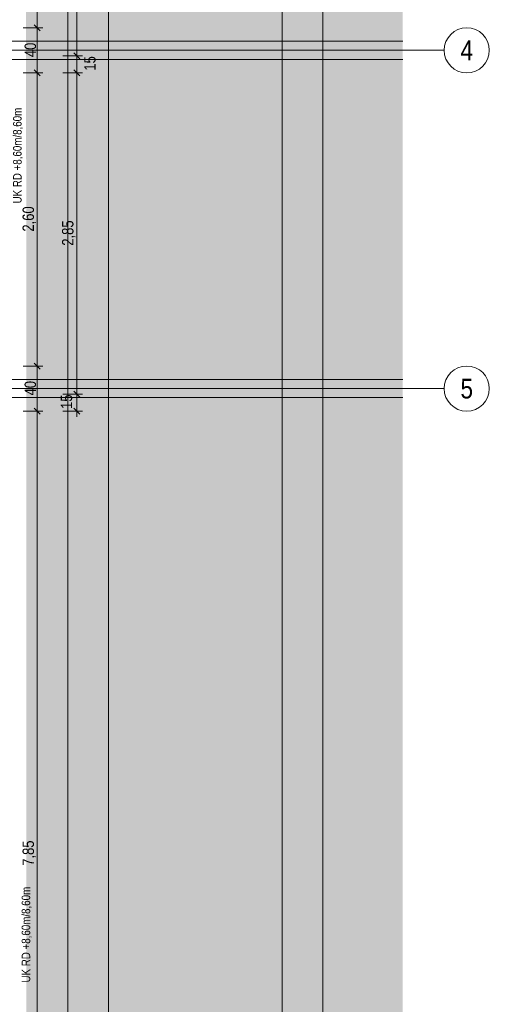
# Model space of a CAD drawing. Extents: x -420 to 300, y 62 to 1162.
# Tile 68 of 130: x 9 to 92, y 440 to 615. Entities that reach past the tile are written whole.
import ezdxf
from ezdxf.enums import TextEntityAlignment as Align
from ezdxf.lldxf.tags import DXFTag

# ---------------------------------------------------------------- set-up
doc = ezdxf.new("R2010")
doc.units = 0
doc.layers.get('0').update_dxf_attribs({"lineweight": 35})
for name, color, linetype, lineweight, true_color in [('00_Beschriftung UZ', 3, 'Continuous', 13, 0x00ff00), ('30 -35 Decken- 1 Konstruktion-Träger- Stahlbeton', 7, 'grob-A06G9F4K8I', 13, 0x33aa00), ('70 -76 Bemaßung- 2 Allgemein', 9, 'Continuous', 5, 0x808080), ('iwb_Layout Achsbezeichung', 1, 'Continuous', 13, 0xff0000), ('iwb_Layout BA_Markierung', 7, 'Continuous', 9, 0xbadcdc)]:
    doc.layers.add(name, color=color, linetype=linetype, lineweight=lineweight, true_color=true_color)
doc.layers.add('70 -71 Achsen- 1 Gebäudeachsen', color=7, linetype='STRICHPUNKT2-A06G9F4J8I', lineweight=18)
doc.layers.add('iwb_Schraffur_Unterzug', color=7, linetype='Continuous', lineweight=5, true_color=0xffffcc, plot=False)
doc.styles.get("Standard").update_dxf_attribs({"font": 'ARIALN.TTF'})
tags = doc.linetypes.add('grob-A06G9F4K8I', pattern=[14, 3, -8, 3]).pattern_tags.tags
tags[8:9] = [DXFTag(74, 4), DXFTag(75, 0), DXFTag(340, '0'), DXFTag(46, 0.0), DXFTag(50, 0.0), DXFTag(44, 0.0), DXFTag(45, 0.0)]
tags[6:7] = [DXFTag(74, 4), DXFTag(75, 0), DXFTag(340, '0'), DXFTag(46, 0.0), DXFTag(50, 0.0), DXFTag(44, 0.0), DXFTag(45, 0.0)]
tags[4:5] = [DXFTag(74, 4), DXFTag(75, 0), DXFTag(340, '0'), DXFTag(46, 0.0), DXFTag(50, 0.0), DXFTag(44, 0.0), DXFTag(45, 0.0)]
tags = doc.linetypes.add('STRICHPUNKT2', pattern=[12.7, 6.35, -3.175, 0, -3.175]).pattern_tags.tags
tags[10:11] = [DXFTag(74, 4), DXFTag(75, 0), DXFTag(340, '0'), DXFTag(46, 0.0), DXFTag(50, 0.0), DXFTag(44, 0.0), DXFTag(45, 0.0)]
tags[8:9] = [DXFTag(74, 4), DXFTag(75, 0), DXFTag(340, '0'), DXFTag(46, 0.0), DXFTag(50, 0.0), DXFTag(44, 0.0), DXFTag(45, 0.0)]
tags[6:7] = [DXFTag(74, 4), DXFTag(75, 0), DXFTag(340, '0'), DXFTag(46, 0.0), DXFTag(50, 0.0), DXFTag(44, 0.0), DXFTag(45, 0.0)]
tags[4:5] = [DXFTag(74, 4), DXFTag(75, 0), DXFTag(340, '0'), DXFTag(46, 0.0), DXFTag(50, 0.0), DXFTag(44, 0.0), DXFTag(45, 0.0)]
tags = doc.linetypes.add('STRICHPUNKT2-A06G9F4J8I', pattern=[12.7, 6.35, -3.175, 0, -3.175]).pattern_tags.tags
tags[10:11] = [DXFTag(74, 4), DXFTag(75, 0), DXFTag(340, '0'), DXFTag(46, 0.0), DXFTag(50, 0.0), DXFTag(44, 0.0), DXFTag(45, 0.0)]
tags[8:9] = [DXFTag(74, 4), DXFTag(75, 0), DXFTag(340, '0'), DXFTag(46, 0.0), DXFTag(50, 0.0), DXFTag(44, 0.0), DXFTag(45, 0.0)]
tags[6:7] = [DXFTag(74, 4), DXFTag(75, 0), DXFTag(340, '0'), DXFTag(46, 0.0), DXFTag(50, 0.0), DXFTag(44, 0.0), DXFTag(45, 0.0)]
tags[4:5] = [DXFTag(74, 4), DXFTag(75, 0), DXFTag(340, '0'), DXFTag(46, 0.0), DXFTag(50, 0.0), DXFTag(44, 0.0), DXFTag(45, 0.0)]

# ---------------------------------------------------------------- blocks, each defined once
blk = doc.blocks.new('Polygon-A06G9F4D8I')
at = {"color": 0, "linetype": 'ByBlock', "lineweight": -2, "ltscale": 0.13}
blk.add_solid([(9.81, 86.7), (9.64, 1083.81), (76.5, 86.52), (76.5, 1083.81)], dxfattribs=at)
blk = doc.blocks.new('Referenz-A06G9F4L8I')
at = {"layer": '30 -35 Decken- 1 Konstruktion-Träger- Stahlbeton', "color": 0}
for p, q in [((17.1, 223.45), (17.1, 770.45)), ((24.3, 223.45), (24.3, 770.45)), ((55.1, 223.45), (55.1, 770.45)), ((62.3, 223.45), (62.3, 770.45)), ((5.7, 611.05), (76.5, 611.05)), ((5.7, 607.85), (76.5, 607.85)), ((5.7, 551.05), (76.5, 551.05)), ((5.7, 547.85), (76.5, 547.85))]:
    blk.add_line(p, q, dxfattribs=at)
at = {"layer": '70 -71 Achsen- 1 Gebäudeachsen', "color": 0, "linetype": 'STRICHPUNKT2-A06G9F4J8I', "ltscale": 0.18}
for p, q in [((-387.24, 609.45), (76.5, 609.45)), ((-387.24, 549.45), (76.5, 549.45))]:
    blk.add_line(p, q, dxfattribs=at)
at = {"layer": '70 -76 Bemaßung- 2 Allgemein', "color": 0, "linetype": 'Continuous', "ltscale": 0.13}
for p, q in [((11.7, 769.39), (11.7, 614.51)), ((18.7, 609.51), (18.7, 651.89)), ((9.2, 613.45), (12.7, 613.45)), ((9.2, 613.45), (12.7, 613.45)), ((11.7, 612.45), (11.7, 614.51)), ((11.7, 614.45), (11.7, 612.39)), ((11.7, 612.39), (11.7, 606.51)), ((18.7, 609.51), (18.7, 610.57)), ((18.7, 607.45), (18.7, 609.51)), ((18.7, 607.45), (18.7, 609.51)), ((16.2, 608.45), (19.7, 608.45)), ((16.2, 608.45), (19.7, 608.45)), ((18.7, 605.45), (18.7, 608.45)), ((11.7, 604.45), (11.7, 606.51)), ((11.7, 606.45), (11.7, 604.39)), ((18.7, 606.45), (18.7, 604.39)), ((18.7, 606.45), (18.7, 604.39)), ((9.2, 605.45), (12.7, 605.45)), ((9.2, 605.45), (12.7, 605.45)), ((11.7, 604.39), (11.7, 554.51)), ((16.2, 605.45), (19.7, 605.45)), ((16.2, 605.45), (19.7, 605.45)), ((18.7, 549.51), (18.7, 604.39)), ((18.7, 604.39), (18.7, 603.33)), ((11.7, 552.45), (11.7, 554.51)), ((11.7, 554.45), (11.7, 552.39)), ((9.2, 553.45), (12.7, 553.45)), ((9.2, 553.45), (12.7, 553.45)), ((11.7, 552.39), (11.7, 546.51)), ((16.2, 548.45), (19.7, 548.45)), ((16.2, 548.45), (19.7, 548.45)), ((18.7, 547.45), (18.7, 549.51)), ((18.7, 549.45), (18.7, 547.39)), ((18.7, 546.51), (18.7, 547.39)), ((9.2, 545.45), (12.7, 545.45)), ((9.2, 545.45), (12.7, 545.45)), ((11.7, 544.45), (11.7, 546.51)), ((11.7, 546.45), (11.7, 544.39)), ((16.2, 545.45), (19.7, 545.45)), ((18.7, 544.45), (18.7, 546.51)), ((11.7, 544.39), (11.7, 389.51))]:
    blk.add_line(p, q, dxfattribs=at)
at = {"layer": '70 -76 Bemaßung- 2 Allgemein', "color": 0, "linetype": 'Continuous', "lineweight": 20, "ltscale": 0.2}
for p, q in [((11.17, 613.98), (12.23, 612.92)), ((12.23, 612.92), (11.17, 613.98)), ((19.23, 607.92), (18.17, 608.98)), ((19.23, 607.92), (18.17, 608.98)), ((12.23, 604.92), (11.17, 605.98)), ((11.17, 605.98), (12.23, 604.92)), ((18.17, 605.98), (19.23, 604.92)), ((18.17, 605.98), (19.23, 604.92)), ((11.17, 553.98), (12.23, 552.92)), ((12.23, 552.92), (11.17, 553.98)), ((19.23, 547.92), (18.17, 548.98)), ((18.17, 548.98), (19.23, 547.92)), ((11.17, 545.98), (12.23, 544.92)), ((12.23, 544.92), (11.17, 545.98)), ((19.23, 544.92), (18.17, 545.98))]:
    blk.add_line(p, q, dxfattribs=at)
at = {"layer": '00_Beschriftung UZ', "color": 0, "linetype": 'Continuous', "ltscale": 0.13, "char_height": 1.5103, "attachment_point": 1, "rotation": 90}
for insert in [(7.4, 582.29), (8.93, 444.11)]:
    blk.add_mtext('{\\fArial Narrow;UK RD +8,60m/8,60m}', dxfattribs=dict(at, insert=insert))
at = {"layer": '70 -76 Bemaßung- 2 Allgemein', "color": 0, "linetype": 'Continuous', "ltscale": 0.13, "char_height": 2.0138, "attachment_point": 1, "rotation": 90}
for s, insert in [('{\\fArial Narrow;40}', (9.45, 608.24)), ('{\\fArial Narrow;15}', (20.01, 605.84)), ('{\\fArial Narrow;2,60}', (9.09, 577.29)), ('{\\fArial Narrow;2,85}', (16.09, 574.79)), ('{\\fArial Narrow;40}', (9.45, 548.24)), ('{\\fArial Narrow;15}', (15.86, 545.84)), ('{\\fArial Narrow;7,85}', (9.09, 464.81))]:
    blk.add_mtext(s, dxfattribs=dict(at, insert=insert))
blk = doc.blocks.new('Referenz-A06G9F4N8I')
at = {"layer": 'iwb_Schraffur_Unterzug', "linetype": 'Continuous', "ltscale": 0.13}
for points in [[(21.1, 223.45), (17.1, 223.45), (17.1, 770.45), (24.3, 770.45), (24.3, 223.45)], [(59.1, 223.45), (55.1, 223.45), (55.1, 770.45), (62.3, 770.45), (62.3, 223.45)]]:
    blk.add_hatch(color=256, dxfattribs=at).paths.add_polyline_path(points)

msp = doc.modelspace()

# ---------------------------------------------------------------- linework, layer by layer
at = {"layer": 'iwb_Layout Achsbezeichung', "linetype": 'STRICHPUNKT2', "lineweight": 13, "ltscale": 0.39}
for p, q in [((76.5, 609.45), (83.84, 609.45)), ((76.5, 549.45), (83.84, 549.45))]:
    msp.add_line(p, q, dxfattribs=at)
at = {"layer": 'iwb_Layout Achsbezeichung', "ltscale": 0.39, "extrusion": (0, 0, -1)}
for centre in [(-87.84, 609.45), (-87.84, 549.45)]:
    msp.add_circle(centre, 4, dxfattribs=at)

# ---------------------------------------------------------------- block references
at = {"color": 8, "lineweight": 25, "ltscale": 0.25, "true_color": 0x808080}
for name in ['Referenz-A06G9F4L8I', 'Referenz-A06G9F4N8I']:
    msp.add_blockref(name, (0, 0), dxfattribs=at)
at = {"layer": 'iwb_Layout BA_Markierung', "ltscale": 0.13}
msp.add_blockref('Polygon-A06G9F4D8I', (0, 0), dxfattribs=at)

# ---------------------------------------------------------------- texts
at = {"layer": 'iwb_Layout Achsbezeichung', "ltscale": 0.39}
for s, p in [('4', (87.84, 609.45)), ('5', (87.84, 549.45))]:
    msp.add_text(s, height=3.5, dxfattribs=at).set_placement(p, align=Align.MIDDLE_CENTER)

doc.saveas('drawing.dxf')
